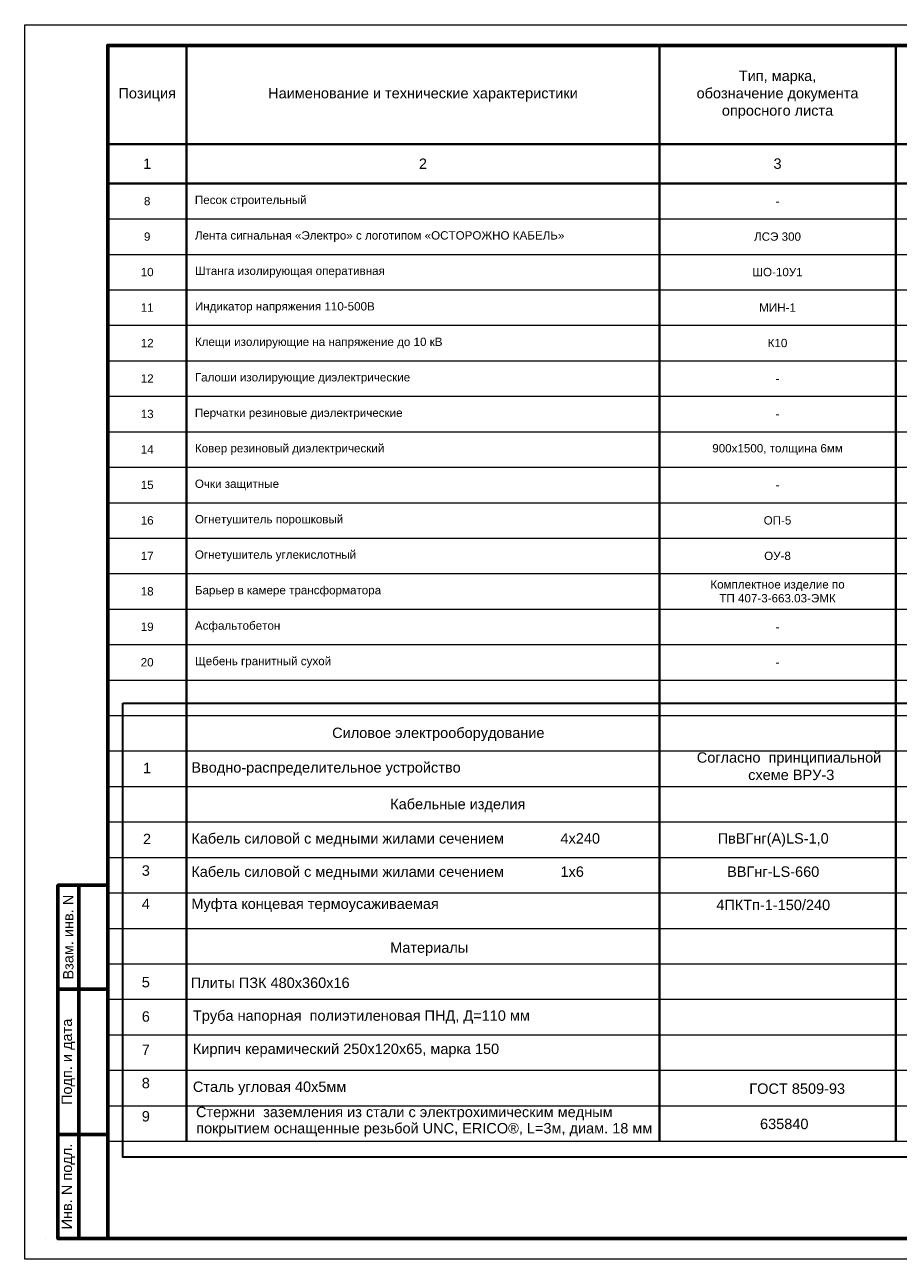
# Model space of a CAD drawing. Header units: millimetres. Extents: x 523209 to 536718, y -48289 to -47398.
# Tile 115 of 116: x 536298 to 536509, y -47992 to -47695. Entities that reach past the tile are written whole.
import ezdxf
from ezdxf.enums import TextEntityAlignment as Align

# ---------------------------------------------------------------- set-up
doc = ezdxf.new("R2010")
doc.units = ezdxf.units.MM
for name, color, linetype, lineweight in [('ВК-линия контур', 132, 'Continuous', 15), ('ВК-линия основная', 1, 'Continuous', 30), ('ВК-линия толстая', 30, 'Continuous', 60), ('ВК-Текст', 1, 'Continuous', 30), ('электрика', 1, 'Continuous', 40), ('ЭОМ_Текст', 7, 'Continuous', 30)]:
    doc.layers.add(name, color=color, linetype=linetype, lineweight=lineweight)
doc.layers.add('Оборудование', color=7, linetype='Continuous')
doc.styles.get("Standard").update_dxf_attribs({"font": 'arial.ttf'})

# ---------------------------------------------------------------- blocks, each defined once
blk = doc.blocks.new('*U84')
at = {"layer": 'ВК-линия контур', "color": 0}
for p, q in [((-420, 297), (0, 297)), ((-420, 0), (-420, 297)), ((0, 0), (-420, 0))]:
    blk.add_line(p, q, dxfattribs=at)
at = {"layer": 'ВК-линия контур', "color": 0, "lineweight": 0}
blk.add_lwpolyline([(-415, 5), (-415, 5)], close=True, dxfattribs=at).dxf.unprotected_set("ltscale", 0)
at = {"layer": 'ВК-линия основная', "color": 0}
for points in [[(-400, 287), (-400, 287)], [(-400, 90), (-400, 90)]]:
    blk.add_lwpolyline(points, dxfattribs=at)
at = {"layer": 'ВК-линия толстая', "color": 0}
for points in [[(-400, 5), (-400, 292), (-5, 292), (-5, 5)], [(-400, 278), (-400, 278), (-400, 278), (-400, 278)], [(-407, 65), (-412, 65), (-412, 90), (-407, 90)], [(-400, 65), (-407, 65), (-407, 90), (-400, 90)], [(-400, 90), (-400, 90), (-400, 90), (-400, 90)], [(-400, 90), (-400, 90), (-400, 90), (-400, 90)], [(-400, 90), (-400, 90), (-400, 90), (-400, 90)], [(-400, 90), (-400, 90), (-400, 90), (-400, 90)], [(-407, 30), (-412, 30), (-412, 65), (-407, 65)], [(-400, 30), (-407, 30), (-407, 65), (-400, 65)], [(-407, 5), (-412, 5), (-412, 30), (-407, 30)], [(-400, 5), (-407, 5), (-407, 30), (-400, 30)]]:
    blk.add_lwpolyline(points, close=True, dxfattribs=at)
for points in [[(-400, 287), (-400, 287)], [(-400, 287), (-400, 287)], [(-400, 287), (-400, 287)], [(-400, 287), (-400, 287)], [(-400, 90), (-400, 90)], [(-400, 90), (-400, 90)], [(-400, 90), (-400, 90)], [(-400, 90), (-400, 90)], [(-400, 90), (-400, 90)], [(-400, 90), (-400, 90)], [(-400, 90), (-400, 90)]]:
    blk.add_lwpolyline(points, dxfattribs=at)
at = {"layer": 'ВК-Текст', "color": 0, "rotation": 90}
for s, insert, char_height, width, attachment_point in [('\\pi2;Справ. N', (-400, 287), 0.0000208, 0.000208, 4), ('\\pi2;Перв. примен.', (-400, 287), 0.0000208, 0.000208, 4), ('\\pi2;Согласовано', (-400, 90), 0.00000385, 0.0000385, 4), ('\\pi2.5;Инв. N дубл.', (-400, 90), 0.00000417, 0.0000417, 4), ('\\pi2.5;Подп. дата', (-400, 90), 0.00000417, 0.0000583, 4), ('Взам. инв. N', (-409.5, 77.5), 2.5, 25, 5), ('Подп. и дата', (-409.5, 47.5), 2.5, 35, 5), ('Инв. N подл.', (-409.5, 17.5), 2.5, 25, 5)]:
    blk.add_mtext(s, dxfattribs=dict(at, insert=insert, char_height=char_height, width=width, attachment_point=attachment_point))
at = {"layer": 'ВК-Текст', "color": 0}
blk.add_attdef('ЛИСТ_АЛ', text='', height=2.5, dxfattribs=at).set_placement((-10, 288.5), align=Align.MIDDLE_CENTER)
at = {"layer": 'ВК-Текст', "color": 0, "ltscale": 0.5}
blk.add_attdef('ВЕРХНИЙ_ШИФР', text='', height=0.000005, rotation=180, dxfattribs=at).set_placement((-400, 278), align=Align.MIDDLE_CENTER)
at = {"layer": 'ВК-Текст', "color": 0, "flags": 12}
blk.add_attdef('ФОРМАТ_ЛИСТА', (-42, 1.56), '', height=2.5, dxfattribs=at)

msp = doc.modelspace()

# ---------------------------------------------------------------- linework, layer by layer
at = {"color": 1, "lineweight": 30, "ltscale": 0.5}
msp.add_lwpolyline([(536322.07168, -47857.90072), (536708.92392, -47857.90072), (536708.92392, -47967.11647), (536322.07168, -47967.11647)], close=True, dxfattribs=at)
at = {"layer": 'электрика', "color": 7}
for p, q in [((536337.41786, -47699.68774), (536337.41786, -47723.39152)), ((536451.19602, -47699.68774), (536451.19602, -47723.39152)), ((536508.0851, -47699.68774), (536508.0851, -47723.39152)), ((536318.45484, -47723.39152), (536337.41786, -47723.39152)), ((536337.41786, -47723.39152), (536451.19602, -47723.39152)), ((536337.41786, -47723.39152), (536337.41786, -47732.87303)), ((536451.19602, -47723.39152), (536508.0851, -47723.39152)), ((536451.19602, -47723.39152), (536451.19602, -47732.87303)), ((536508.0851, -47723.39152), (536542.21854, -47723.39152)), ((536508.0851, -47723.39152), (536508.0851, -47732.87303)), ((536318.45484, -47732.87303), (536337.41786, -47732.87303)), ((536337.41786, -47732.87303), (536451.19602, -47732.87303)), ((536337.41786, -47732.87303), (536337.41786, -47741.4064)), ((536337.41786, -47732.87303), (536337.41786, -47741.4064)), ((536451.19602, -47732.87303), (536508.0851, -47732.87303)), ((536451.19602, -47732.87303), (536451.19602, -47741.4064)), ((536451.19602, -47732.87303), (536451.19602, -47741.4064)), ((536508.0851, -47732.87303), (536542.21854, -47732.87303)), ((536508.0851, -47732.87303), (536508.0851, -47741.4064)), ((536508.0851, -47732.87303), (536508.0851, -47741.4064)), ((536337.41786, -47741.4064), (536337.41786, -47792.60657)), ((536337.41786, -47741.4064), (536337.41786, -47749.93976)), ((536451.19602, -47741.4064), (536451.19602, -47749.93976)), ((536451.19602, -47741.4064), (536451.19602, -47749.93976)), ((536508.0851, -47741.4064), (536508.0851, -47749.93976)), ((536508.0851, -47741.4064), (536508.0851, -47749.93976)), ((536337.41786, -47749.93976), (536337.41786, -47758.47312)), ((536451.19602, -47749.93976), (536451.19602, -47758.47312)), ((536451.19602, -47749.93976), (536451.19602, -47758.47312)), ((536508.0851, -47749.93976), (536508.0851, -47758.47312)), ((536508.0851, -47749.93976), (536508.0851, -47758.47312)), ((536337.41786, -47758.47312), (536337.41786, -47767.00648)), ((536451.19602, -47758.47312), (536451.19602, -47767.00648)), ((536451.19602, -47758.47312), (536451.19602, -47767.00648)), ((536508.0851, -47758.47312), (536508.0851, -47767.00648)), ((536508.0851, -47758.47312), (536508.0851, -47767.00648)), ((536337.41786, -47767.00648), (536337.41786, -47775.53984)), ((536451.19602, -47767.00648), (536451.19602, -47775.53984)), ((536451.19602, -47767.00648), (536451.19602, -47775.53984)), ((536508.0851, -47767.00648), (536508.0851, -47775.53984)), ((536508.0851, -47767.00648), (536508.0851, -47775.53984)), ((536337.41786, -47775.53984), (536337.41786, -47784.0732)), ((536451.19602, -47775.53984), (536451.19602, -47784.0732)), ((536451.19602, -47775.53984), (536451.19602, -47784.0732)), ((536508.0851, -47775.53984), (536508.0851, -47784.0732)), ((536508.0851, -47775.53984), (536508.0851, -47784.0732)), ((536337.41786, -47784.0732), (536337.41786, -47792.60657)), ((536451.19602, -47784.0732), (536451.19602, -47792.60657)), ((536451.19602, -47784.0732), (536451.19602, -47792.60657)), ((536508.0851, -47784.0732), (536508.0851, -47792.60657)), ((536508.0851, -47784.0732), (536508.0851, -47792.60657)), ((536337.41786, -47792.60657), (536337.41786, -47801.13993)), ((536337.41786, -47792.60657), (536337.41786, -47801.13993)), ((536451.19602, -47792.60657), (536451.19602, -47801.13993)), ((536451.19602, -47792.60657), (536451.19602, -47801.13993)), ((536508.0851, -47792.60657), (536508.0851, -47801.13993)), ((536508.0851, -47792.60657), (536508.0851, -47801.13993)), ((536337.41786, -47801.13993), (536337.41786, -47809.67329)), ((536451.19602, -47801.13993), (536451.19602, -47809.67329)), ((536508.0851, -47801.13993), (536508.0851, -47809.67329)), ((536337.41786, -47809.67329), (536337.41786, -47818.20665)), ((536451.19602, -47809.67329), (536451.19602, -47818.20665)), ((536508.0851, -47809.67329), (536508.0851, -47818.20665)), ((536337.41786, -47818.20665), (536337.41786, -47826.74001)), ((536451.19602, -47818.20665), (536451.19602, -47826.74001)), ((536508.0851, -47818.20665), (536508.0851, -47826.74001)), ((536337.41786, -47826.74001), (536337.41786, -47903.54027)), ((536451.19602, -47826.74001), (536451.19602, -47903.54027)), ((536508.0851, -47826.74001), (536508.0851, -47903.54027)), ((536337.41786, -47903.54027), (536337.41786, -47963.2738)), ((536451.19602, -47903.54027), (536451.19602, -47963.2738)), ((536508.0851, -47903.54027), (536508.0851, -47963.2738))]:
    msp.add_line(p, q, dxfattribs=at)
at = {"layer": 'ЭОМ_Текст', "lineweight": 0}
for p, q in [((536337.41786, -47732.87303), (536451.19602, -47732.87303)), ((536451.19602, -47732.87303), (536508.0851, -47732.87303)), ((536508.0851, -47732.87303), (536542.21854, -47732.87303)), ((536318.45484, -47741.4064), (536337.41786, -47741.4064)), ((536337.41786, -47741.4064), (536451.19602, -47741.4064)), ((536337.41786, -47741.4064), (536451.19602, -47741.4064)), ((536451.19602, -47741.4064), (536508.0851, -47741.4064)), ((536451.19602, -47741.4064), (536508.0851, -47741.4064)), ((536508.0851, -47741.4064), (536542.21854, -47741.4064)), ((536508.0851, -47741.4064), (536542.21854, -47741.4064)), ((536318.45484, -47749.93976), (536337.41786, -47749.93976)), ((536337.41786, -47749.93976), (536451.19602, -47749.93976)), ((536337.41786, -47749.93976), (536451.19602, -47749.93976)), ((536451.19602, -47749.93976), (536508.0851, -47749.93976)), ((536451.19602, -47749.93976), (536508.0851, -47749.93976)), ((536508.0851, -47749.93976), (536542.21854, -47749.93976)), ((536508.0851, -47749.93976), (536542.21854, -47749.93976)), ((536318.45484, -47758.47312), (536337.41786, -47758.47312)), ((536337.41786, -47758.47312), (536451.19602, -47758.47312)), ((536337.41786, -47758.47312), (536451.19602, -47758.47312)), ((536451.19602, -47758.47312), (536508.0851, -47758.47312)), ((536451.19602, -47758.47312), (536508.0851, -47758.47312)), ((536508.0851, -47758.47312), (536542.21854, -47758.47312)), ((536508.0851, -47758.47312), (536542.21854, -47758.47312)), ((536318.45484, -47767.00648), (536337.41786, -47767.00648)), ((536337.41786, -47767.00648), (536451.19602, -47767.00648)), ((536337.41786, -47767.00648), (536451.19602, -47767.00648)), ((536451.19602, -47767.00648), (536508.0851, -47767.00648)), ((536451.19602, -47767.00648), (536508.0851, -47767.00648)), ((536508.0851, -47767.00648), (536542.21854, -47767.00648)), ((536508.0851, -47767.00648), (536542.21854, -47767.00648)), ((536318.45484, -47775.53984), (536337.41786, -47775.53984)), ((536337.41786, -47775.53984), (536451.19602, -47775.53984)), ((536337.41786, -47775.53984), (536451.19602, -47775.53984)), ((536451.19602, -47775.53984), (536508.0851, -47775.53984)), ((536451.19602, -47775.53984), (536508.0851, -47775.53984)), ((536508.0851, -47775.53984), (536542.21854, -47775.53984)), ((536508.0851, -47775.53984), (536542.21854, -47775.53984)), ((536318.45484, -47784.0732), (536337.41786, -47784.0732)), ((536337.41786, -47784.0732), (536451.19602, -47784.0732)), ((536337.41786, -47784.0732), (536451.19602, -47784.0732)), ((536451.19602, -47784.0732), (536508.0851, -47784.0732)), ((536451.19602, -47784.0732), (536508.0851, -47784.0732)), ((536508.0851, -47784.0732), (536542.21854, -47784.0732)), ((536508.0851, -47784.0732), (536542.21854, -47784.0732)), ((536318.45484, -47792.60657), (536337.41786, -47792.60657)), ((536337.41786, -47792.60657), (536451.19602, -47792.60657)), ((536337.41786, -47792.60657), (536451.19602, -47792.60657)), ((536451.19602, -47792.60657), (536508.0851, -47792.60657)), ((536451.19602, -47792.60657), (536508.0851, -47792.60657)), ((536508.0851, -47792.60657), (536542.21854, -47792.60657)), ((536508.0851, -47792.60657), (536542.21854, -47792.60657)), ((536318.45484, -47801.13993), (536337.41786, -47801.13993)), ((536337.41786, -47801.13993), (536451.19602, -47801.13993)), ((536451.19602, -47801.13993), (536508.0851, -47801.13993)), ((536508.0851, -47801.13993), (536542.21854, -47801.13993)), ((536318.45484, -47809.67329), (536337.41786, -47809.67329)), ((536337.41786, -47809.67329), (536451.19602, -47809.67329)), ((536451.19602, -47809.67329), (536508.0851, -47809.67329)), ((536508.0851, -47809.67329), (536542.21854, -47809.67329)), ((536318.45484, -47818.20665), (536337.41786, -47818.20665)), ((536337.41786, -47818.20665), (536451.19602, -47818.20665)), ((536451.19602, -47818.20665), (536508.0851, -47818.20665)), ((536508.0851, -47818.20665), (536542.21854, -47818.20665)), ((536318.45484, -47826.74001), (536337.41786, -47826.74001)), ((536337.41786, -47826.74001), (536451.19602, -47826.74001)), ((536451.19602, -47826.74001), (536508.0851, -47826.74001)), ((536508.0851, -47826.74001), (536542.21854, -47826.74001)), ((536318.45484, -47835.27338), (536337.41786, -47835.27338)), ((536337.41786, -47835.27338), (536451.19602, -47835.27338)), ((536451.19602, -47835.27338), (536508.0851, -47835.27338)), ((536508.0851, -47835.27338), (536542.21854, -47835.27338)), ((536318.45484, -47843.80674), (536337.41786, -47843.80674)), ((536337.41786, -47843.80674), (536451.19602, -47843.80674)), ((536451.19602, -47843.80674), (536508.0851, -47843.80674)), ((536508.0851, -47843.80674), (536542.21854, -47843.80674)), ((536318.45484, -47852.3401), (536337.41786, -47852.3401)), ((536337.41786, -47852.3401), (536451.19602, -47852.3401)), ((536451.19602, -47852.3401), (536508.0851, -47852.3401)), ((536508.0851, -47852.3401), (536542.21854, -47852.3401)), ((536318.45484, -47860.87346), (536337.41786, -47860.87346)), ((536337.41786, -47860.87346), (536451.19602, -47860.87346)), ((536451.19602, -47860.87346), (536508.0851, -47860.87346)), ((536508.0851, -47860.87346), (536542.21854, -47860.87346)), ((536318.45484, -47869.40682), (536337.41786, -47869.40682)), ((536337.41786, -47869.40682), (536451.19602, -47869.40682)), ((536451.19602, -47869.40682), (536508.0851, -47869.40682)), ((536508.0851, -47869.40682), (536542.21854, -47869.40682)), ((536318.45484, -47877.94018), (536337.41786, -47877.94018)), ((536337.41786, -47877.94018), (536451.19602, -47877.94018)), ((536451.19602, -47877.94018), (536508.0851, -47877.94018)), ((536508.0851, -47877.94018), (536542.21854, -47877.94018)), ((536318.45484, -47886.47355), (536337.41786, -47886.47355)), ((536337.41786, -47886.47355), (536451.19602, -47886.47355)), ((536451.19602, -47886.47355), (536508.0851, -47886.47355)), ((536508.0851, -47886.47355), (536542.21854, -47886.47355)), ((536318.45484, -47895.00691), (536337.41786, -47895.00691)), ((536337.41786, -47895.00691), (536451.19602, -47895.00691)), ((536451.19602, -47895.00691), (536508.0851, -47895.00691)), ((536508.0851, -47895.00691), (536542.21854, -47895.00691)), ((536318.45484, -47903.54027), (536337.41786, -47903.54027)), ((536337.41786, -47903.54027), (536451.19602, -47903.54027)), ((536451.19602, -47903.54027), (536508.0851, -47903.54027)), ((536508.0851, -47903.54027), (536542.21854, -47903.54027)), ((536318.45484, -47912.07363), (536337.41786, -47912.07363)), ((536337.41786, -47912.07363), (536451.19602, -47912.07363)), ((536451.19602, -47912.07363), (536508.0851, -47912.07363)), ((536508.0851, -47912.07363), (536542.21854, -47912.07363)), ((536318.45484, -47920.60699), (536337.41786, -47920.60699)), ((536337.41786, -47920.60699), (536451.19602, -47920.60699)), ((536451.19602, -47920.60699), (536508.0851, -47920.60699)), ((536508.0851, -47920.60699), (536542.21854, -47920.60699)), ((536318.45484, -47929.14035), (536337.41786, -47929.14035)), ((536337.41786, -47929.14035), (536451.19602, -47929.14035)), ((536451.19602, -47929.14035), (536508.0851, -47929.14035)), ((536508.0851, -47929.14035), (536542.21854, -47929.14035)), ((536318.45484, -47937.67372), (536337.41786, -47937.67372)), ((536337.41786, -47937.67372), (536451.19602, -47937.67372)), ((536451.19602, -47937.67372), (536508.0851, -47937.67372)), ((536508.0851, -47937.67372), (536542.21854, -47937.67372)), ((536318.45484, -47946.20708), (536337.41786, -47946.20708)), ((536337.41786, -47946.20708), (536451.19602, -47946.20708)), ((536451.19602, -47946.20708), (536508.0851, -47946.20708)), ((536508.0851, -47946.20708), (536542.21854, -47946.20708)), ((536318.45484, -47954.74044), (536337.41786, -47954.74044)), ((536337.41786, -47954.74044), (536451.19602, -47954.74044)), ((536451.19602, -47954.74044), (536508.0851, -47954.74044)), ((536508.0851, -47954.74044), (536542.21854, -47954.74044)), ((536318.45484, -47963.2738), (536337.41786, -47963.2738)), ((536337.41786, -47963.2738), (536451.19602, -47963.2738)), ((536451.19602, -47963.2738), (536508.0851, -47963.2738)), ((536508.0851, -47963.2738), (536542.21854, -47963.2738))]:
    msp.add_line(p, q, dxfattribs=at)

# ---------------------------------------------------------------- block references
ref = msp.add_blockref('*U84', (536718.45484, -47991.68774))
ref.add_attrib('ВЕРХНИЙ_ШИФР', '1984-11.Р 01.06.01 РЗ.Э1-01', dxfattribs={"layer": 'ВК-Текст', "color": 0, "ltscale": 0.5, "height": 0.000005, "rotation": 180}).set_placement((536318.45489, -47713.68773), align=Align.MIDDLE_CENTER)

# ---------------------------------------------------------------- texts
at = {"lineweight": 0, "char_height": 2}
for s, insert, width, attachment_point in [('{\\C0;8}', (536327.93635, -47737.13971), 18.9630261, 5), ('\\pi2;{\\C0;Песок строительный}', (536337.41786, -47737.13971), 113.7781567, 4), ('{\\C0;-}', (536479.64056, -47737.13971), 56.8890783, 5), ('{\\C0;9}', (536327.93635, -47745.67308), 18.9630261, 5), ('\\pi2;{\\C0;Лента сигнальная «Электро» с логотипом «ОСТОРОЖНО КАБЕЛЬ»}', (536337.41786, -47745.67308), 113.7781567, 4), ('{\\C0;ЛСЭ 300}', (536479.64056, -47745.67308), 56.8890783, 5), ('{\\C0;10}', (536327.93635, -47754.20644), 18.9630261, 5), ('\\pi2;{\\C0;Штанга изолирующая оперативная}', (536337.41786, -47754.20644), 113.7781567, 4), ('{\\C0;ШО-10У1}', (536479.64056, -47754.20644), 56.8890783, 5), ('{\\C0;11}', (536327.93635, -47762.7398), 18.9630261, 5), ('\\pi2;{\\C0;Индикатор напряжения 110-500В}', (536337.41786, -47762.7398), 113.7781567, 4), ('{\\C0;МИН-1}', (536479.64056, -47762.7398), 56.8890783, 5), ('{\\C0;12}', (536327.93635, -47771.27316), 18.9630261, 5), ('\\pi2;{\\C0;Клещи изолирующие на напряжение до 10 кВ}', (536337.41786, -47771.27316), 113.7781567, 4), ('{\\C0;К10}', (536479.64056, -47771.27316), 56.8890783, 5), ('{\\C0;12}', (536327.93635, -47779.80652), 18.9630261, 5), ('\\pi2;{\\C0;Галоши изолирующие диэлектрические}', (536337.41786, -47779.80652), 113.7781567, 4), ('{\\C0;-}', (536479.64056, -47779.80652), 56.8890783, 5), ('{\\C0;13}', (536327.93635, -47788.33989), 18.9630261, 5), ('\\pi2;{\\C0;Перчатки резиновые диэлектрические}', (536337.41786, -47788.33989), 113.7781567, 4), ('{\\C0;-}', (536479.64056, -47788.33989), 56.8890783, 5), ('{\\C0;14}', (536327.93635, -47796.87325), 18.9630261, 5), ('\\pi2;{\\C0;Ковер резиновый диэлектрический}', (536337.41786, -47796.87325), 113.7781567, 4), ('{\\C0;900х1500, толщина 6мм}', (536479.64056, -47796.87325), 56.8890783, 5), ('{\\C0;15}', (536327.93635, -47805.40661), 18.9630261, 5), ('\\pi2;{\\C0;Очки защитные}', (536337.41786, -47805.40661), 113.7781567, 4), ('{\\C0;-}', (536479.64056, -47805.40661), 56.8890783, 5), ('{\\C0;16}', (536327.93635, -47813.93997), 18.9630261, 5), ('\\pi2;{\\C0;Огнетушитель порошковый}', (536337.41786, -47813.93997), 113.7781567, 4), ('{\\C0;ОП-5}', (536479.64056, -47813.93997), 56.8890783, 5), ('{\\C0;17}', (536327.93635, -47822.47333), 18.9630261, 5), ('\\pi2;{\\C0;Огнетушитель углекислотный}', (536337.41786, -47822.47333), 113.7781567, 4), ('{\\C0;ОУ-8}', (536479.64056, -47822.47333), 56.8890783, 5), ('{\\C0;Комплектное изделие по \\PТП 407-3-663.03-ЭМК}', (536479.64056, -47831.00669), 56.8890783, 5), ('{\\C0;18}', (536327.93635, -47831.00669), 18.9630261, 5), ('\\pi2;{\\C0;Барьер в камере трансформатора}', (536337.41786, -47831.00669), 113.7781567, 4), ('{\\C0;19}', (536327.93635, -47839.54006), 18.9630261, 5), ('\\pi2;{\\C0;Асфальтобетон}', (536337.41786, -47839.54006), 113.7781567, 4), ('{\\C0;-}', (536479.64056, -47839.54006), 56.8890783, 5), ('{\\C0;20}', (536327.93635, -47848.07342), 18.9630261, 5), ('\\pi2;{\\C0;Щебень гранитный сухой}', (536337.41786, -47848.07342), 113.7781567, 4), ('{\\C0;-}', (536479.64056, -47848.07342), 56.8890783, 5)]:
    msp.add_mtext(s, dxfattribs=dict(at, insert=insert, width=width, attachment_point=attachment_point))
at = {"layer": 'Оборудование', "color": 1}
for s, p in [('Силовое электрооборудование', (536372.45035, -47866.28549)), ('Согласно  принципиальной', (536460.20725, -47872.22475)), ('1', (536326.9281, -47874.75339)), ('Вводно-распределительное устройство ', (536338.56488, -47874.61604)), (' схеме ВРУ-3', (536471.60902, -47876.40165)), ('Кабельные изделия', (536386.43186, -47883.41366)), ('2', (536326.9281, -47891.82012)), ('Кабель силовой с медными жилами сечением              4x240', (536338.56488, -47891.68276)), ('3', (536326.64154, -47899.42527)), ('Кабель силовой с медными жилами сечением              1х6', (536338.56488, -47899.68276)), ('4', (536326.64154, -47907.42527)), ('Муфта концевая термоусаживаемая ', (536338.56488, -47907.40508)), ('Материалы', (536386.43186, -47917.94592)), ('5', (536326.64154, -47926.27244)), ('Плиты ПЗК 480х360х16 ', (536338.4256, -47926.41506)), ('6', (536326.64154, -47934.52916)), ('Труба напорная  полиэтиленовая ПНД, Д=110 мм', (536338.94967, -47934.31044)), ('7', (536326.64154, -47942.52916)), ('Кирпич керамический 250х120х65, марка 150', (536338.94967, -47942.31044)), ('8', (536326.64154, -47950.52916)), ('Сталь угловая 40х5мм', (536338.94825, -47951.41933)), ('ГОСТ 8509-93', (536472.84973, -47951.88329)), ('9', (536326.64154, -47958.52916)), ('Стержни  заземления из стали с электрохимическим медным ', (536339.69413, -47957.49417)), (' покрытием оснащенные резьбой UNC, ERICO®, L=3м, диам. 18 мм', (536338.77421, -47961.40836)), ('635840', (536475.43412, -47960.36651))]:
    msp.add_text(s, height=2.5, dxfattribs=at).set_placement(p)
for s, p in [('ПвВГнг(А)LS-1,0', (536478.60114, -47890.43423)), ('ВВГнг-LS-660', (536478.60114, -47898.43423)), ('4ПКТп-1-150/240', (536478.60114, -47906.43423))]:
    msp.add_text(s, height=2.5, dxfattribs=at).set_placement(p, align=Align.MIDDLE_CENTER)
at = {"layer": 'ЭОМ_Текст', "lineweight": 25, "char_height": 2.5, "attachment_point": 5}
for s, insert, width in [('Тип, марка,\\Pобозначение документа \\Pопросного листа', (536479.64056, -47711.53963), 56.8890783), ('Позиция', (536327.93635, -47711.53963), 18.9630261), ('Наименование и технические характеристики', (536394.30694, -47711.53963), 113.7781567), ('1', (536327.93635, -47728.13228), 18.9630261), ('2', (536394.30694, -47728.13228), 113.7781567), ('3', (536479.64056, -47728.13228), 56.8890783)]:
    msp.add_mtext(s, dxfattribs=dict(at, insert=insert, width=width))

doc.saveas('drawing.dxf')
